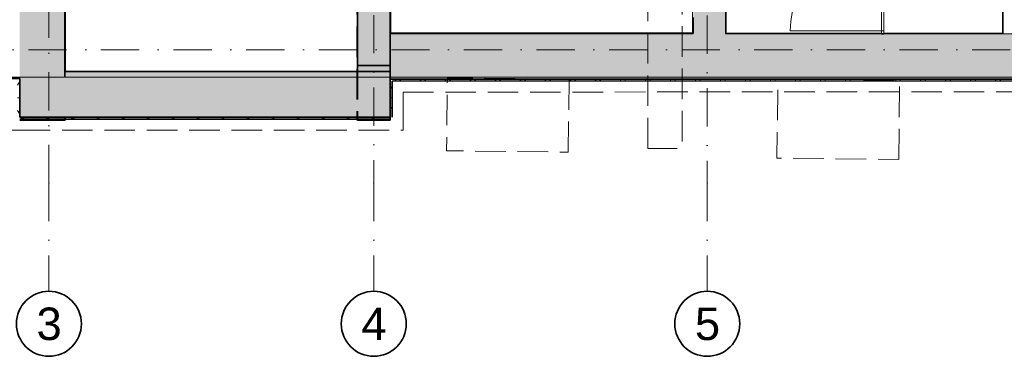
# Model space of a CAD drawing. Header units: millimetres. Extents: x 82175 to 237000, y 24756 to 471700.
# Tile 239 of 256: x 107020 to 116113, y 446400 to 449508. Entities that reach past the tile are written whole.
import ezdxf

# ---------------------------------------------------------------- set-up
doc = ezdxf.new("R2010")
doc.units = ezdxf.units.MM
doc.linetypes.add('Krawędzie ukryte', pattern=[3.912222, 2.822222, -1.09])
doc.linetypes.add('Kropki i Kreski', pattern=[6.702778, 3.527778, -1.763889, 0, -1.411111])
for name, color, linetype in [('- A - ocieplenie', 8, 'Continuous'), ('- strefy pomieszczeń', 8, 'Continuous'), ('Drzwi Archicad', 8, 'Continuous'), ('Konstrukcja - Siatka mod', 8, 'Continuous'), ('Konstrukcja - Stropy', 8, 'Continuous'), ('Konstrukcja - Ściany działowe', 8, 'Continuous'), ('Konstrukcja - Ściany nośne wew..P', 8, 'Continuous'), ('Konstrukcja - Ściany zewnętrzne', 8, 'Continuous'), ('Wykończenie - Podłogi', 8, 'Continuous'), ('z JAN', 8, 'Continuous')]:
    doc.layers.add(name, color=color, linetype=linetype)
doc.styles.add('STYL_AUTOMATYCZNY_1', font='arial.ttf')
doc.styles.add('STYL_AUTOMATYCZNY_6', font='txt')
doc.styles.add('STYL_AUTOMATYCZNY_9', font='txt')
pattern_1 = [(0, (-135208.59, 738186.62), (0, 200), []), (60, (-135208.59, 738186.62), (-173.20508, 100), []), (120, (-135208.59, 738186.62), (173.20508, 100), [])]

msp = doc.modelspace()

# ---------------------------------------------------------------- hatches: boundary and pattern name
at = {"layer": '- A - ocieplenie', "linetype": 'Continuous', "lineweight": 13}
h = msp.add_hatch(dxfattribs=at)
h.set_pattern_fill('Siatka_trójkątna_0001', color=8, style=0, pattern_type=2)
h.set_pattern_definition(pattern_1)
h.paths.add_polyline_path([(105600, 448945.8), (107020, 448945.8), (107020, 448965.8), (105600, 448965.8)])
h = msp.add_hatch(dxfattribs=at)
h.set_pattern_fill('Siatka_trójkątna_0001', color=8, style=0, pattern_type=2)
h.set_pattern_definition(pattern_1)
h.paths.add_polyline_path([(107000, 448965.8), (107000, 448608.8), (107020, 448608.8), (107020, 448965.8)])
h = msp.add_hatch(dxfattribs=at)
h.set_pattern_fill('Siatka_trójkątna_0001', color=8, style=0, pattern_type=2)
h.set_pattern_definition(pattern_1)
h.paths.add_polyline_path([(110440, 448938.9), (122860, 448945.8), (122860, 448965.8), (110440, 448958.9)])
h = msp.add_hatch(dxfattribs=at)
h.set_pattern_fill('Siatka_trójkątna_0001', color=8, style=0, pattern_type=2)
h.set_pattern_definition(pattern_1)
h.paths.add_polyline_path([(110460, 448608.8), (110460, 448958.9), (110440, 448958.9), (110440, 448608.8)])
h = msp.add_hatch(dxfattribs=at)
h.set_pattern_fill('Siatka_trójkątna_0001', color=8, style=0, pattern_type=2)
h.set_pattern_definition(pattern_1)
h.paths.add_polyline_path([(107020, 448588.8), (110440, 448588.8), (110440, 448608.8), (107020, 448608.8)])
at = {"layer": 'Konstrukcja - Ściany działowe', "linetype": 'Continuous', "lineweight": 13}
h = msp.add_hatch(dxfattribs=at)
h.set_pattern_fill('Bloczki_ceramiczne_0001', color=8, style=0, pattern_type=2)
h.set_pattern_definition([(45, (-135208.59, 738186.62), (-127.27922, 127.27922), [])])
h.paths.add_polyline_path([(116120, 449378.9), (116120, 452118.9), (116100, 452118.9), (116100, 449378.9)])
at = {"layer": 'Konstrukcja - Ściany nośne wew..P', "linetype": 'Continuous', "lineweight": 13}
for points in [[(110140, 449083.3), (110440, 449083.3), (110440, 454858.9), (110140, 454858.9)], [(107020, 454429.2), (107020, 448578.8), (107440, 448578.8), (107440, 454429.2)], [(113240, 449378.9), (113540, 449378.9), (113540, 450708.9), (113240, 450708.9)], [(110440, 449028.8), (110440, 449083.3), (110140, 449083.3), (110140, 449028.8)], [(110140, 448608.8), (110140, 448578.8), (110440, 448578.8), (110440, 448608.8)]]:
    msp.add_hatch(color=8, dxfattribs=at).paths.add_polyline_path(points)
at = {"layer": 'Konstrukcja - Ściany zewnętrzne', "linetype": 'Continuous', "lineweight": 13}
for points in [[(110440, 449378.9), (110440, 448958.9), (116270, 448958.9), (116270, 449378.8), (116220, 449378.8), (116220, 449378.9)], [(110140, 448608.8), (110140, 449028.8), (107440, 449028.8), (107440, 448608.8)], [(110440, 448608.8), (110440, 449028.8), (110140, 449028.8), (110140, 448608.8)]]:
    msp.add_hatch(color=8, dxfattribs=at).paths.add_polyline_path(points)

# ---------------------------------------------------------------- linework, layer by layer
at = {"layer": '- A - ocieplenie', "color": 8, "linetype": 'Continuous', "lineweight": 35, "ltscale": 100, "flags": 128}
for points in [[(107020, 448965.8), (105600, 448965.8)], [(107020, 448608.8), (107020, 448965.8)], [(122860, 448965.8), (110440, 448958.9)], [(110440, 448958.9), (110440, 448608.8)], [(110460, 448938.9), (122860, 448945.8)], [(110460, 448608.8), (110460, 448938.9)], [(110440, 448608.8), (107020, 448608.8)], [(107020, 448588.8), (110440, 448588.8)]]:
    msp.add_lwpolyline(points, dxfattribs=at)
at = {"layer": '- A - ocieplenie', "color": 8, "linetype": 'Krawędzie ukryte', "lineweight": 20, "ltscale": 100, "flags": 128}
for points in [[(107020, 448965.8), (106900, 448965.8)], [(107020, 448608.8), (107020, 448965.8)], [(110440, 448958.9), (110560, 448958.9)], [(110440, 448958.9), (110440, 448608.8)], [(122860, 448965.8), (110560, 448958.9)], [(110560, 448838.9), (122860.1, 448845.8)], [(110560, 448608.8), (110560, 448838.9)], [(110440, 448608.8), (107020, 448608.8)], [(110560, 448488.8), (110560, 448608.8)], [(106900, 448488.8), (107020, 448488.8)], [(107020, 448488.8), (110560, 448488.8)]]:
    msp.add_lwpolyline(points, dxfattribs=at)
at = {"layer": 'Drzwi Archicad', "color": 8, "linetype": 'Continuous', "lineweight": 13, "ltscale": 100}
for p, q in [((114980, 450247.8), (114980, 449403.8)), ((115000, 449403.8), (115000, 450247.8)), ((114980, 449403.8), (114136, 449403.8)), ((114980, 449375.8), (114980, 449403.8)), ((114980, 449403.8), (115000, 449403.8)), ((114980, 449403.8), (115000, 449403.8)), ((115000, 449403.8), (115000, 449415.8)), ((115000, 449415.8), (115000, 449375.8)), ((115000, 449375.8), (114980, 449375.8))]:
    msp.add_line(p, q, dxfattribs=at)
at = {"layer": 'Drzwi Archicad', "color": 8, "linetype": 'Continuous', "lineweight": 35, "ltscale": 100}
msp.add_line((114980, 449375.8), (115000, 449375.8), dxfattribs=at)
msp.add_line((114980, 449375.8), (115000, 449375.8), dxfattribs=at)
at = {"layer": 'Drzwi Archicad', "color": 8, "linetype": 'Continuous', "lineweight": 13, "ltscale": 100}
msp.add_arc((114980, 449403.8), 844, 90, 180, dxfattribs=at)
at = {"layer": 'Konstrukcja - Siatka mod', "color": 8, "linetype": 'Kropki i Kreski', "lineweight": 13, "ltscale": 100}
for p, q in [((107290, 448000), (107290, 464964.8)), ((110290, 464969.5), (110290, 448000)), ((113370, 464964.8), (113370, 448000)), ((93022.5, 449228.9), (122467, 449228.9)), ((107290, 448000), (107290, 447000)), ((110290, 448000), (110290, 447000)), ((113370, 448000), (113370, 447000))]:
    msp.add_line(p, q, dxfattribs=at)
at = {"layer": 'Konstrukcja - Siatka mod', "color": 8, "linetype": 'Continuous', "lineweight": 35, "ltscale": 100}
for centre in [(107290, 446700), (110290, 446700), (113370, 446700)]:
    msp.add_circle(centre, 300, dxfattribs=at)
at = {"layer": 'Konstrukcja - Siatka mod', "color": 8, "linetype": 'Kropki i Kreski', "lineweight": 13, "ltscale": 100}
for p in [(107290, 448000), (107290, 448000), (110290, 448000), (110290, 448000), (113370, 448000), (113370, 448000)]:
    msp.add_point(p, dxfattribs=at)
at = {"layer": 'Konstrukcja - Stropy', "color": 8, "linetype": 'Continuous', "lineweight": 13, "ltscale": 100, "flags": 128}
for points in [[(95620, 448978.1), (107435, 448978.1), (107435, 454429.9), (110140, 454429.9), (110140, 448978.1), (122560.8, 448978.1), (122560.8, 462257), (113220, 462257), (113220, 456896.9), (103140, 456896.9), (103140, 458317.8), (95620, 458317.8)], [(107440.3, 453378.7), (107441.4, 448977.4), (110141.4, 448978.1), (110140.2, 453653.6), (108590, 453653.6), (108590, 453378.7)]]:
    msp.add_lwpolyline(points, close=True, dxfattribs=at)
at = {"layer": 'Konstrukcja - Ściany działowe', "color": 8, "linetype": 'Continuous', "lineweight": 35, "ltscale": 100}
msp.add_line((114980, 449375.8), (115000, 449375.8), dxfattribs=at)
at = {"layer": 'Konstrukcja - Ściany działowe', "color": 8, "linetype": 'Krawędzie ukryte', "lineweight": 20, "ltscale": 100, "flags": 128}
for points in [[(110132.2, 451010), (110130.4, 450815.5), (110133.4, 448578.8)], [(110142.2, 451009.9), (110140.4, 450815.4), (110143.4, 448578.8)], [(110143.4, 448578.8), (110133.4, 448578.8)]]:
    msp.add_lwpolyline(points, dxfattribs=at)
at = {"layer": 'Konstrukcja - Ściany działowe', "color": 8, "linetype": 'Continuous', "lineweight": 35, "ltscale": 100, "flags": 128}
msp.add_lwpolyline([(116100, 450278.9), (116100, 449378.9)], dxfattribs=at)
at = {"layer": 'Konstrukcja - Ściany nośne wew..P', "color": 8, "linetype": 'Continuous', "lineweight": 35, "ltscale": 100}
for p, q in [((110440, 449028.8), (110140, 449028.8)), ((110440, 449028.8), (110140, 449028.8)), ((110140, 448608.8), (110440, 448608.8)), ((110140, 448608.8), (110440, 448608.8))]:
    msp.add_line(p, q, dxfattribs=at)
at = {"layer": 'Konstrukcja - Ściany nośne wew..P', "color": 8, "linetype": 'Continuous', "lineweight": 35, "ltscale": 100, "flags": 128}
for points in [[(110440, 449083.3), (110440, 454858.9)], [(107440, 449028.8), (107440, 454129.2)], [(110140, 453493.6), (110140, 449083.3)], [(113540, 449378.9), (113540, 450708.9)], [(113240, 449528.9), (113240, 449378.9)], [(110140, 449083.3), (110440, 449083.3)], [(110140, 449083.3), (110140, 449028.8)], [(110440, 449083.3), (110140, 449083.3)], [(110440, 449028.8), (110440, 449083.3)], [(107020, 448578.8), (107440, 448578.8)], [(107440, 448578.8), (107440, 448608.8)], [(110140, 448608.8), (110140, 448578.8)], [(110140, 448578.8), (110440, 448578.8)], [(110440, 448578.8), (110440, 448608.8)]]:
    msp.add_lwpolyline(points, dxfattribs=at)
at = {"layer": 'Konstrukcja - Ściany zewnętrzne', "color": 8, "linetype": 'Continuous', "lineweight": 35, "ltscale": 100, "flags": 128}
for points in [[(113240, 449378.9), (110440, 449378.9)], [(110440, 449378.9), (110440, 448958.9)], [(114980, 449378.9), (113540, 449378.9)], [(116100, 449378.9), (115000, 449378.9)], [(110140, 449028.8), (107440, 449028.8)], [(110440, 448958.9), (120536.3, 448958.9)], [(107440, 448608.8), (110140, 448608.8)]]:
    msp.add_lwpolyline(points, dxfattribs=at)
at = {"layer": 'Wykończenie - Podłogi', "color": 8, "linetype": 'Continuous', "lineweight": 13, "ltscale": 100, "flags": 128}
for points in [[(113232.5, 454122.7), (110447.5, 454122.5), (110447.5, 449385.9), (113232.5, 449385.9)], [(116272, 454132.5), (113538, 454132.2), (113538, 449376.4), (116272, 449376.4)]]:
    msp.add_lwpolyline(points, close=True, dxfattribs=at)
at = {"layer": 'z JAN', "color": 8, "linetype": 'Krawędzie ukryte', "lineweight": 13, "ltscale": 100, "flags": 128}
for points in [[(112820.4, 448319.8), (112820.4, 450094.3), (113138.1, 450094.3), (113138.1, 448319.8)], [(112086.1, 448284.9), (112093.5, 448959.8), (110969.7, 448972.1), (110962.4, 448297.2)], [(115137.6, 448217.1), (115145.6, 448949.1), (114021.8, 448961.4), (114013.8, 448229.4)]]:
    msp.add_lwpolyline(points, close=True, dxfattribs=at)

# ---------------------------------------------------------------- texts
at = {"layer": '- strefy pomieszczeń', "color": 8, "linetype": 'Continuous', "lineweight": 13, "char_height": 200, "attachment_point": 1}
for s, insert, style in [('\\A1;{\\pql;\\pt0,500;\\fGeneva CE|b1|i0|c0|p0;\\W1.000000;Pom. gosp.\\fGeneva CE|b1|i0|c0|p0;\\W1.000000;\\A1{\\H.66x;\\S^  ;}\\fGeneva CE|b1|i0|c0|p0;\\W1.000000;\\fGeneva CE|b1|i0|c0|p0;\\W1.000000;\\A1{\\H.66x;\\S^  ;}}', (108712, 450828.2), 'STYL_AUTOMATYCZNY_9'), ('\\A1;{\\pql;\\pt0,500;\\fGeneva CE|b0|i0|c0|p0;\\W1.000000;A: 6,25\\fGeneva CE|b0|i0|c0|p0;\\W1.000000;\\A1{\\H.66x;\\S^  ;}\\fGeneva CE|b0|i0|c0|p0;\\W1.000000; m\\fGeneva CE|b0|i0|c0|p0;\\W1.000000;\\A1{\\H.66x;\\S2^  ;}}', (108812, 450447.2), 'STYL_AUTOMATYCZNY_6')]:
    msp.add_mtext(s, dxfattribs=dict(at, insert=insert, style=style))
at = {"layer": 'Konstrukcja - Siatka mod', "color": 8, "linetype": 'Continuous', "lineweight": 13, "char_height": 300, "attachment_point": 1, "style": 'STYL_AUTOMATYCZNY_1'}
for s, insert in [('\\A1;{\\pql;\\pt0;\\fArial|b0|i0|c238|p0;\\W1.000000;3}', (107175.6, 446850)), ('\\A1;{\\pql;\\pt0;\\fArial|b0|i0|c238|p0;\\W1.000000;4}', (110175.6, 446850)), ('\\A1;{\\pql;\\pt0;\\fArial|b0|i0|c238|p0;\\W1.000000;5}', (113255.6, 446850))]:
    msp.add_mtext(s, dxfattribs=dict(at, insert=insert))

doc.saveas('drawing.dxf')
